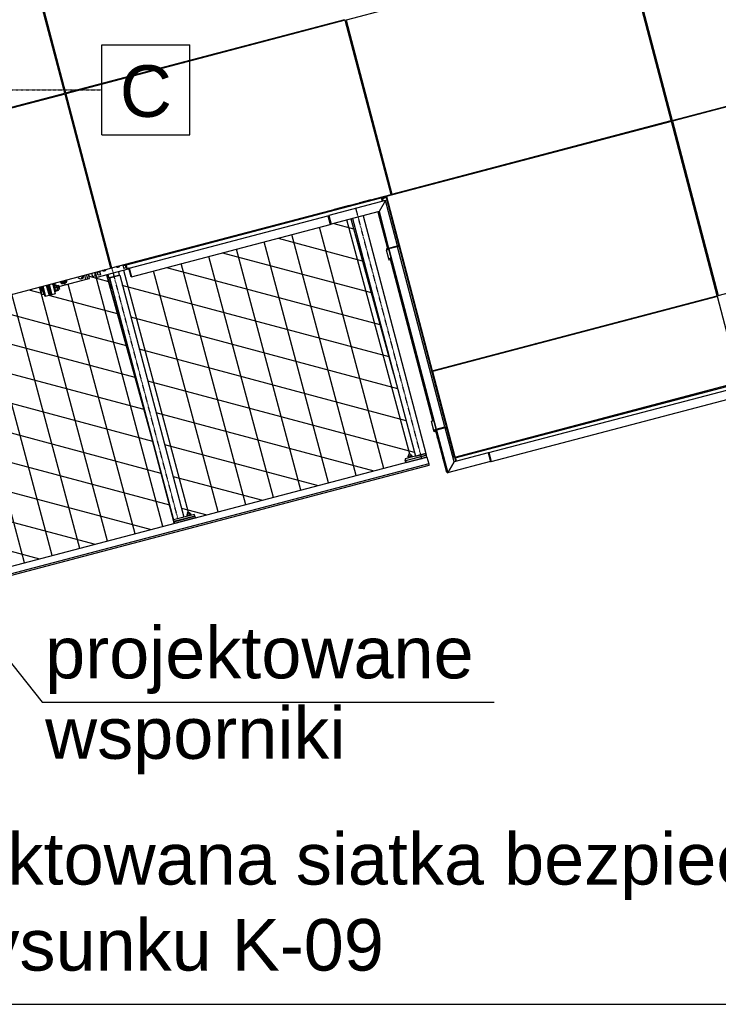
# Model space of a CAD drawing. Header units: millimetres. Extents: x -434 to 57429, y 89 to 37431.
# Tile 20 of 24: x 36163 to 40045, y 14597 to 20064. Entities that reach past the tile are written whole.
import ezdxf

# ---------------------------------------------------------------- set-up
doc = ezdxf.new("R2010")
doc.units = ezdxf.units.MM
doc.linetypes.add('DXK_LINE_DOT3', pattern=[5.9187, 2.979, -0.9799, 0.9799, -0.9799])
doc.styles.add('Arial', font='ARIAL.TTF', dxfattribs={"height": 0.2})

# ---------------------------------------------------------------- blocks, each defined once
blk = doc.blocks.new('GridLine-5335 - 1324')
at = {"color": 6}
for p, q in [((36620, 19924.3), (37108.9, 19924.3)), ((36620, 19424.3), (36620, 19924.3)), ((37108.9, 19424.3), (37108.9, 19924.3)), ((36620, 19424.3), (37108.9, 19424.3))]:
    blk.add_line(p, q, dxfattribs=at)
at = {"color": 6, "linetype": 'DXK_LINE_DOT3'}
blk.add_line((995, 19674.3), (36620, 19674.3), dxfattribs=at)
at = {"color": 7, "style": 'Arial'}
blk.add_text('C', height=286.5, dxfattribs=at).set_placement((36720, 19524.3))
blk = doc.blocks.new('zw$2060')
at = {"color": 7}
for p, q in [((4794.1, 5981.8), (4539.6, 6948.8)), ((4543.9, 6950), (4798.4, 5982.9)), ((4544.2, 6950.1), (4798.7, 5983)), ((7908.9, 6796.1), (6356.5, 6387.6)), ((8163.3, 5829), (7908.9, 6796.1)), ((7913.4, 6797.3), (8167.8, 5830.2)), ((7913.7, 6797.3), (8168.1, 5830.2)), ((4798.4, 5982.9), (6350.7, 6391.3)), ((6352, 6386.5), (4799.6, 5978)), ((6300.6, 6378.1), (6301.9, 6373.3)), ((6301.6, 6378.4), (6302.9, 6373.5)), ((6321.1, 6383.5), (6322.3, 6378.7)), ((6322.1, 6383.8), (6323.4, 6378.9)), ((6322.3, 6383.8), (6323.6, 6379)), ((6323.8, 6384.2), (6325.1, 6379.4)), ((6606.4, 5419.4), (6352, 6386.5)), ((6356.5, 6387.6), (6610.9, 5420.6)), ((6356.8, 6387.7), (6611.3, 5420.6)), ((8167.8, 5830.2), (9720.2, 6238.6)), ((5543.9, 6179), (5545.2, 6174.2)), ((5545.4, 6179.4), (5546.6, 6174.6)), ((5603.4, 6194.7), (5604.7, 6189.8)), ((5622.9, 6194.6), (5617.9, 6198.5)), ((5623.6, 6194.8), (5618.7, 6198.7)), ((5696.6, 6214), (5691.7, 6217.9)), ((5455.6, 6155.8), (5453.2, 6150)), ((5456.4, 6156), (5453.9, 6150.2)), ((5529.3, 6175.2), (5526.9, 6169.4)), ((4927.9, 6017), (4929.1, 6012.1)), ((4928.8, 6017.2), (4930.1, 6012.4)), ((5006.2, 6037.6), (5007.5, 6032.7)), ((8974.5, 6037.2), (8169.6, 5825.5)), ((3249.5, 5575.4), (4794.1, 5981.8)), ((4795.4, 5976.9), (3250.7, 5570.5)), ((4752.1, 5970.7), (4753.4, 5965.9)), ((4765.4, 5974.2), (4766.7, 5969.4)), ((4766.9, 5974.6), (4768.2, 5969.8)), ((5049.8, 5009.8), (4795.4, 5976.9)), ((4799.6, 5978), (5054.1, 5011)), ((4799.9, 5978.1), (5054.4, 5011)), ((4824.9, 5989.9), (4826.2, 5985)), ((4839.2, 5993.6), (4840.4, 5988.8)), ((4595.2, 5929.4), (4596.4, 5924.6)), ((4596.2, 5929.7), (4597.4, 5924.9)), ((4673.5, 5950), (4674.8, 5945.2)), ((8137.3, 5946.2), (8132.8, 5945)), ((8137.3, 5946.2), (8132.8, 5945)), ((8164.6, 5824.1), (6580.3, 5407.3)), ((6610.9, 5420.6), (8163.3, 5829)), ((8113, 5815.7), (8114.3, 5810.9)), ((8114.4, 5816.1), (8115.8, 5811.3)), ((8124.1, 5818.7), (8125.4, 5813.8)), ((8125.3, 5819), (8126.5, 5814.1)), ((8126.7, 5819.3), (8128, 5814.5)), ((8136.4, 5821.9), (8137.7, 5817.1)), ((8167.8, 5830.2), (8163.3, 5829)), ((8419, 4857), (8164.6, 5824.1)), ((8172.1, 5815.8), (8167.1, 5814.5)), ((8169.6, 5825.5), (8424, 4858.4)), ((8169.9, 5825.5), (8424.3, 4858.4)), ((7346.8, 5614.2), (7348.1, 5609.3)), ((7348.3, 5614.5), (7349.6, 5609.7)), ((7358, 5617.1), (7359.2, 5612.3)), ((6580.4, 5536.6), (6575.9, 5535.4)), ((6580.4, 5536.6), (6575.9, 5535.4)), ((5054.1, 5011), (6606.4, 5419.4)), ((6579.5, 5412.3), (6580.8, 5407.5)), ((6610.9, 5420.6), (6606.4, 5419.4)), ((6577.6, 5406.6), (5134.3, 5026.9)), ((6575.5, 5385.4), (6260.5, 5302.5)), ((6373.2, 5358), (6374.5, 5353.2)), ((6374, 5358.2), (6375.2, 5353.4)), ((6391.6, 5362.9), (6392.9, 5358)), ((6391.8, 5362.9), (6393.1, 5358.1)), ((6403.5, 5366), (6404.8, 5361.1)), ((6415, 5369), (6416.3, 5364.2)), ((6432, 5373.5), (6433.3, 5368.6)), ((6494.8, 5389), (6432.2, 5372.5)), ((6436, 5374.5), (6436.2, 5373.6)), ((6436.3, 5374.6), (6436.6, 5373.6)), ((6452.4, 5378.8), (6452.6, 5377.9)), ((6467.8, 5382.9), (6468.1, 5381.9)), ((6495.8, 5385.1), (6494.8, 5389)), ((6575.5, 5385.4), (6539.9, 5324.3)), ((6575.5, 5385.4), (6539.9, 5324.3)), ((6553.8, 5398.3), (6578.1, 5404.7)), ((6558.5, 5380.9), (6553.8, 5398.3)), ((6556.1, 5406.1), (6557.4, 5401.3)), ((6557.6, 5406.5), (6558.9, 5401.7)), ((6557.9, 5399.4), (6558.7, 5396.5)), ((6558.3, 5396.4), (6559.5, 5396.7)), ((6558.3, 5396.4), (6558.3, 5396.4)), ((6558.3, 5396.4), (6562.1, 5381.8)), ((6558.3, 5396.4), (6562.1, 5381.9)), ((6559.4, 5399.8), (6560.2, 5396.9)), ((6559.5, 5396.7), (6578.8, 5401.8)), ((6559.5, 5396.7), (6559.5, 5396.7)), ((6559.5, 5396.7), (6563.3, 5382.2)), ((6559.5, 5396.7), (6563.3, 5382.2)), ((6567.2, 5409.1), (6568.5, 5404.2)), ((6568.4, 5409.4), (6569.6, 5404.5)), ((6569.1, 5402.3), (6569.9, 5399.4)), ((6569.8, 5409.7), (6571.1, 5404.9)), ((6570.2, 5402.6), (6570.9, 5399.7)), ((6571.6, 5403), (6572.4, 5400.1)), ((6641.7, 5133.9), (6575.5, 5385.4)), ((6577.6, 5406.6), (6578.1, 5404.7)), ((6578.8, 5401.8), (6957.9, 3960.8)), ((6580.3, 5407.3), (6834.7, 4440.2)), ((6580.6, 5407.4), (6835, 4440.3)), ((6234, 5321.4), (6235.2, 5316.5)), ((6235.4, 5321.8), (6236.7, 5316.9)), ((6245.1, 5324.3), (6246.4, 5319.5)), ((6539.9, 5324.3), (6273.2, 5254.1)), ((6277.1, 5332.7), (6278.3, 5327.9)), ((6277.6, 5332.9), (6279.5, 5329.2)), ((6278.5, 5333.1), (6279.8, 5328.3)), ((6279.5, 5329.2), (6279.6, 5329.1)), ((6288.1, 5335.6), (6289.4, 5330.8)), ((6288.7, 5335.8), (6290, 5331)), ((6373.5, 5357), (6290.6, 5335.2)), ((6291.6, 5331.4), (6290.6, 5335.2)), ((6291.7, 5336.6), (6292, 5335.6)), ((6291.7, 5336.6), (6292, 5335.6)), ((6291.7, 5335.5), (6292.7, 5331.7)), ((6294.7, 5337.4), (6295, 5336.4)), ((6294.7, 5337.4), (6295, 5336.4)), ((6297.7, 5338.2), (6298, 5337.2)), ((6297.7, 5338.2), (6298, 5337.2)), ((6307.3, 5340.7), (6307.6, 5339.7)), ((6314.9, 5342.7), (6315.4, 5341.8)), ((6317, 5343.2), (6317.2, 5342.3)), ((6317.3, 5343.3), (6317.8, 5342.4)), ((6318.5, 5343.6), (6318.7, 5342.6)), ((6319.1, 5343.8), (6319.5, 5342.8)), ((6322.6, 5344.7), (6323.1, 5343.8)), ((6324.5, 5345.2), (6324.7, 5344.2)), ((6332.5, 5347.3), (6332.7, 5346.3)), ((6333.5, 5347.6), (6333.6, 5346.6)), ((6334.8, 5347.9), (6334.8, 5346.9)), ((6337.7, 5348.7), (6337.7, 5347.6)), ((6338.9, 5349), (6339.2, 5348)), ((6340.1, 5349.3), (6340.1, 5348.3)), ((6344.9, 5350.6), (6345.2, 5349.6)), ((6534, 5322.8), (6587.4, 5119.7)), ((6534, 5322.8), (6587.4, 5119.7)), ((6539.3, 5324.2), (6592.7, 5121.1)), ((6539.9, 5324.3), (6593.3, 5121.2)), ((6600.7, 5330), (6597.9, 5329.2)), ((6599.7, 5329.7), (6664.5, 5083.1)), ((5151.6, 5010.8), (6255.6, 5301.2)), ((5164.3, 4962.4), (6268.4, 5252.9)), ((6255.6, 5301.2), (6260.5, 5302.5)), ((6255.6, 5301.2), (6268.4, 5252.9)), ((6255.6, 5301.2), (6268.4, 5252.9)), ((6260.5, 5302.5), (6273.2, 5254.1)), ((6260.5, 5302.5), (6273.2, 5254.1)), ((6268.4, 5252.9), (6273.2, 5254.1)), ((6382.7, 5283), (6620.6, 4423.3)), ((6383.8, 5283.2), (6596, 4516.4)), ((6392.4, 5285.5), (6741.7, 3966)), ((6393.1, 5285.7), (6742.4, 3966.2)), ((6451.2, 5301), (6800.4, 3981.5)), ((6551, 5279.7), (6545.7, 5278.3)), ((6546.5, 5275.4), (6545.7, 5278.3)), ((6551.8, 5276.8), (6546.5, 5275.4)), ((6581.5, 5163.6), (6576.2, 5162.2)), ((6577, 5159.3), (6576.2, 5162.2)), ((6582.3, 5160.7), (6577, 5159.3)), ((5023.5, 5127), (5019.3, 5125.9)), ((5023.5, 5127), (5019.3, 5125.9)), ((6579.3, 5112.4), (6594, 5116.2)), ((6579.3, 5112.4), (6592, 5064)), ((6582, 5118.2), (6593.3, 5121.2)), ((6582, 5118.2), (6583.2, 5113.4)), ((6594.6, 5116.4), (6583.2, 5113.4)), ((6592.7, 5121.1), (6593.3, 5121.2)), ((6593.3, 5121.2), (6641.7, 5133.9)), ((6593.3, 5121.2), (6641.7, 5133.9)), ((6593.3, 5121.2), (6594.6, 5116.4)), ((6594, 5116.2), (6594.6, 5116.4)), ((6594, 5116.2), (6606.7, 5067.9)), ((6857.3, 4115.3), (6594, 5116.2)), ((6643, 5129.1), (6594.6, 5116.4)), ((6643, 5129.1), (6594.6, 5116.4)), ((6594.6, 5116.4), (6857.9, 4115.5)), ((6641.7, 5133.9), (6643, 5129.1)), ((6906.3, 4128.2), (6643, 5129.1)), ((5128.6, 5030.6), (5133.7, 5011.2)), ((5138.3, 5033.1), (5139.6, 5028.3)), ((5138.4, 5033.1), (5139.7, 5028.3)), ((5139.3, 5033.4), (5140.6, 5028.6)), ((5139.4, 5033.4), (5140.6, 5028.6)), ((5139.4, 5033.4), (5140.7, 5028.6)), ((5139.4, 5033.4), (5140.6, 5028.6)), ((5144.2, 5034.7), (5145.5, 5029.8)), ((5144.2, 5034.7), (5145.5, 5029.8)), ((5159.7, 5038.7), (5160.9, 5033.9)), ((5181.1, 5044.4), (5182.4, 5039.5)), ((5190.7, 5046.9), (5192, 5042.1)), ((5191.3, 5047.1), (5192.6, 5042.2)), ((5200.9, 5049.6), (5202.2, 5044.8)), ((5208.5, 5051.6), (5210.8, 5047)), ((5210.9, 5052.2), (5213.2, 5047.7)), ((5212, 5052.5), (5213.3, 5047.7)), ((5219.8, 5054.6), (5221.1, 5049.7)), ((5229.4, 5053), (5227.6, 5056.6)), ((5230.4, 5052.2), (5229.4, 5053)), ((5239.9, 5055.7), (5239.4, 5054.6)), ((5239.7, 5059.8), (5239.9, 5055.7)), ((5240.3, 5060), (5241.6, 5055.1)), ((5299.2, 5075.4), (5300.4, 5070.6)), ((5300.6, 5075.8), (5301.9, 5071)), ((5310.3, 5078.4), (5311.6, 5073.5)), ((5310.9, 5078.5), (5312.1, 5073.7)), ((5320.5, 5076.9), (5318.6, 5080.6)), ((5321.5, 5076.1), (5320.5, 5076.9)), ((5329.9, 5083.5), (5331.2, 5078.7)), ((5331, 5079.7), (5330.5, 5078.5)), ((5330.8, 5083.8), (5331, 5079.7)), ((5331.4, 5083.9), (5332.6, 5079.1)), ((6592, 5064), (6606.7, 5067.9)), ((6593.5, 5064.4), (6592, 5064)), ((6592, 5064), (6594.6, 5054.3)), ((6596, 5054.7), (6593.5, 5064.4)), ((6603.9, 5056.8), (6594.6, 5054.3)), ((6601.1, 5056.1), (6601.9, 5053.2)), ((6601.5, 5066), (6839.2, 4162.7)), ((6601.6, 5066), (6601.5, 5066)), ((6606.8, 5067.4), (6601.6, 5066)), ((6839.2, 4162.7), (6601.6, 5066)), ((6601.9, 5053.2), (6602.8, 5053.4)), ((6602.1, 5056.3), (6602.8, 5053.4)), ((6602.8, 5053.4), (6604.7, 5053.9)), ((6665.5, 5083.4), (6662.8, 5082.6)), ((6668.1, 5073.7), (6665.3, 5073)), ((6667.1, 5073.4), (6915.2, 4130.5)), ((8424, 4858.4), (9228.9, 5070.1)), ((3505.2, 4603.5), (5049.8, 5009.8)), ((4931.3, 4952.8), (4924.9, 4977)), ((4926.1, 4977.3), (4928.1, 4969.8)), ((4943, 4981.7), (4948.1, 4962.4)), ((4958.5, 4985.8), (4963.6, 4966.5)), ((4958.5, 4985.8), (4963.6, 4966.5)), ((4963.3, 4987.1), (4968.4, 4967.7)), ((4963.3, 4987.1), (4968.4, 4967.7)), ((4971.9, 4958.3), (4964.2, 4987.3)), ((5146, 5004.1), (4971.9, 4958.3)), ((4979, 4970.5), (4973.9, 4989.9)), ((4987.8, 4988.3), (4975.2, 4985)), ((4986.5, 4993.2), (4991.6, 4973.8)), ((5013.6, 4996.3), (5006.1, 4998.3)), ((5019.1, 5001.7), (5013.6, 4996.3)), ((5054.1, 5011), (5049.8, 5009.8)), ((5090.9, 5016.7), (5083.5, 5018.7)), ((5096.4, 5022.1), (5090.9, 5016.7)), ((5091.7, 4989.8), (5096.7, 4970.8)), ((5116.1, 5027.3), (5121.2, 5007.9)), ((5130, 5025.3), (5117.5, 5022)), ((5133.7, 5011.2), (5121.2, 5007.9)), ((5134.3, 5026.9), (5133.1, 5026.6)), ((5133.1, 5026.6), (5138.1, 5007.2)), ((5133.6, 5024.6), (5134.8, 5025)), ((5138.2, 5007.2), (5133.6, 5024.6)), ((5139.4, 5007.6), (5134.3, 5026.9)), ((5134.8, 5025), (5139.4, 5007.5)), ((5138.1, 5007.2), (5138.2, 5007.2)), ((5139.4, 5007.5), (5138.2, 5007.2)), ((5149.1, 5010.1), (5139.4, 5007.5)), ((5144.7, 5009), (5146, 5004.1)), ((5144.7, 5008.9), (5146, 5004.1)), ((5145.7, 5009.2), (5147, 5004.4)), ((5145.7, 5009.2), (5147, 5004.4)), ((5145.7, 5009.2), (5147, 5004.4)), ((5145.7, 5009.2), (5147, 5004.4)), ((5147, 5004.4), (5146, 5004.1)), ((5146, 5004.1), (5146, 5004.1)), ((5147, 5004.4), (5147, 5004.4)), ((5147, 5004.4), (5147, 5004.4)), ((5147, 5004.4), (5147, 5004.4)), ((5147, 5004.4), (5147, 5004.4)), ((5147, 5004.4), (5147, 5004.4)), ((5151.6, 5010.8), (5149.1, 5010.1)), ((5161.9, 4961.8), (5149.1, 5010.1)), ((5164.3, 4962.4), (5151.6, 5010.8)), ((5151.6, 5010.8), (5164.3, 4962.4)), ((6618.4, 5023.4), (6613.1, 5022)), ((6613.9, 5019.1), (6613.1, 5022)), ((6619.2, 5020.5), (6613.9, 5019.1)), ((4726.2, 4924.7), (4741.5, 4866.7)), ((4728.2, 4917.2), (4726.3, 4924.7)), ((4727, 4924.9), (4727.7, 4919.2)), ((4732.7, 4922.3), (4731.2, 4926)), ((4734.9, 4919.8), (4732.7, 4922.3)), ((4737, 4927.5), (4739, 4920)), ((4739, 4920.9), (4737.2, 4919.3)), ((4739.7, 4924.1), (4739, 4920.9)), ((4739.2, 4928.1), (4739.7, 4924.1)), ((4768.9, 4935.9), (4771.8, 4928.9)), ((4772.6, 4933.9), (4771.6, 4936.6)), ((4771.8, 4928.9), (4775.9, 4924.3)), ((4775.1, 4929.8), (4772.2, 4936.8)), ((4773.9, 4931.5), (4772.6, 4933.9)), ((4772.9, 4937), (4774.9, 4929.5)), ((4775.5, 4929.7), (4773.9, 4931.5)), ((4785.6, 4932.3), (4774.9, 4929.5)), ((4774.9, 4929.5), (4783.7, 4923.7)), ((4779.2, 4925.2), (4775.1, 4929.8)), ((4777.2, 4928.8), (4775.5, 4929.7)), ((4775.9, 4924.3), (4780.2, 4923.4)), ((4778.8, 4928.7), (4777.2, 4928.8)), ((4797.4, 4935.2), (4778.4, 4930.2)), ((4780.2, 4929.6), (4778.8, 4928.7)), ((4783.5, 4924.3), (4779.2, 4925.2)), ((4781.1, 4931.2), (4780.2, 4929.6)), ((4780.2, 4923.4), (4783.4, 4926.3)), ((4783.5, 4924.3), (4780.2, 4923.4)), ((4781.1, 4939.2), (4781.7, 4936.3)), ((4781.7, 4933.5), (4781.1, 4931.2)), ((4781.7, 4936.3), (4781.7, 4933.5)), ((4783.4, 4926.3), (4784.8, 4932.4)), ((4786.8, 4927.2), (4783.5, 4924.3)), ((4783.7, 4939.8), (4785.6, 4932.3)), ((4783.7, 4923.7), (4788.4, 4933)), ((4794.4, 4926.5), (4783.7, 4923.7)), ((4784.8, 4932.4), (4783.9, 4939.9)), ((4785.6, 4932.3), (4794.4, 4926.5)), ((4788.4, 4933), (4786.5, 4940.6)), ((4788.1, 4933.2), (4786.8, 4927.2)), ((4787.2, 4940.8), (4788.1, 4933.2)), ((4799.2, 4935.8), (4788.4, 4933)), ((4795.3, 4917), (4788.9, 4941.2)), ((4792.9, 4938.1), (4791.4, 4941.8)), ((4798.4, 4935.6), (4792.3, 4928.2)), ((4795.2, 4935.7), (4792.9, 4938.1)), ((4795.9, 4926.9), (4792.9, 4926.1)), ((4799.2, 4935.8), (4794.4, 4926.5)), ((4797.4, 4935.2), (4795.2, 4935.7)), ((4795.3, 4917), (4921.2, 4950.2)), ((4804.3, 4937.2), (4795.9, 4926.9)), ((4796.4, 4943.2), (4798.4, 4935.6)), ((4798.2, 4928.1), (4796.6, 4927.7)), ((4801, 4931), (4797.1, 4928.4)), ((4797.2, 4943.4), (4799.2, 4935.8)), ((4799.2, 4936.7), (4797.4, 4935.2)), ((4798.2, 4928.1), (4803.4, 4931.6)), ((4804.3, 4937.2), (4798.4, 4935.6)), ((4799.9, 4939.9), (4799.2, 4936.7)), ((4799.4, 4944), (4799.9, 4939.9)), ((4803.1, 4935.7), (4801, 4931)), ((4802.3, 4944.7), (4804.3, 4937.2)), ((4803.4, 4931.6), (4806.2, 4938)), ((4803.5, 4945), (4803.7, 4939.3)), ((4806.2, 4938), (4805.8, 4945.6)), ((4869.7, 4954.4), (4867.7, 4961.9)), ((4882, 4949.6), (4869.7, 4954.4)), ((4890.4, 4959.8), (4882, 4949.6)), ((4887.9, 4951.1), (4882, 4949.6)), ((4896.3, 4961.4), (4887.9, 4951.1)), ((4888.4, 4967.4), (4890.4, 4959.8)), ((4890.1, 4952.3), (4888.5, 4951.9)), ((4893, 4955.1), (4889.1, 4952.6)), ((4890.1, 4952.3), (4895.3, 4955.8)), ((4896.3, 4961.4), (4890.4, 4959.8)), ((4895.1, 4959.9), (4893, 4955.1)), ((4894.3, 4968.9), (4896.3, 4961.4)), ((4895.3, 4955.8), (4898.2, 4962.2)), ((4895.4, 4969.2), (4895.7, 4963.5)), ((4898.2, 4962.2), (4897.8, 4969.8)), ((4911.8, 4947.7), (4905.4, 4971.9)), ((4921.2, 4950.2), (4914.9, 4974.3)), ((4921.8, 4950.3), (4915.5, 4974.5)), ((4921.2, 4950.2), (4931.3, 4952.8)), ((4928.1, 4969.8), (4926.9, 4969.4)), ((4928.1, 4969.8), (4927.1, 4968.6)), ((4963.6, 4966.5), (4948.1, 4962.4)), ((4968.4, 4967.7), (4963.6, 4966.5)), ((4968.4, 4967.7), (4969.3, 4968)), ((4991.6, 4973.8), (4979, 4970.5)), ((4979, 4970.5), (4979, 4970.5)), ((5026.1, 4972.6), (5275.9, 4070)), ((5027.2, 4972.9), (5251.3, 4163.1)), ((5100.1, 4971.7), (5032.4, 4953.9)), ((5048.4, 4896.1), (5032.4, 4953.9)), ((5032.9, 4974.4), (5037.9, 4955.4)), ((5033.7, 4974.6), (5038.7, 4955.6)), ((5038.7, 4955.6), (5037.9, 4955.4)), ((5042, 4956.5), (5100.1, 4971.7)), ((5042, 4956.5), (5056.7, 4898.3)), ((5056.7, 4898.3), (5042, 4956.5)), ((5042, 4956.5), (5397.8, 3612.5)), ((5100.1, 4971.7), (5455.8, 3627.8)), ((5164.3, 4962.4), (5161.9, 4961.8)), ((4671.5, 4895.8), (4658, 4892.3)), ((4658, 4892.3), (4661.9, 4876.8)), ((4660.1, 4899.3), (4658.1, 4906.8)), ((4658.2, 4892.3), (4662.4, 4876.9)), ((4658.7, 4892.5), (4662.7, 4877)), ((4659, 4892.5), (4663.1, 4877.1)), ((4665.9, 4900.8), (4660.1, 4899.3)), ((4667.6, 4894.3), (4660.1, 4899.3)), ((4675.7, 4880.4), (4661.9, 4876.8)), ((4661.9, 4876.8), (4666.1, 4861.3)), ((4662.4, 4876.9), (4666.4, 4861.4)), ((4662.7, 4877), (4666.9, 4861.5)), ((4663.1, 4877.1), (4667.1, 4861.6)), ((4670.3, 4884.1), (4663.9, 4908.3)), ((4674.6, 4899.2), (4670, 4898)), ((4670.6, 4895.6), (4670, 4898)), ((4670, 4898), (4670.8, 4895.7)), ((4677, 4885.9), (4670.3, 4884.1)), ((4685.9, 4852), (4670.6, 4910.1)), ((4672.2, 4889), (4670.6, 4895.6)), ((4670.6, 4895.6), (4674.5, 4880.1)), ((4671.3, 4895.8), (4670.8, 4898.2)), ((4670.8, 4898.2), (4671.5, 4895.9)), ((4670.8, 4895.7), (4672.6, 4889.1)), ((4670.8, 4895.6), (4675, 4880.2)), ((4672.9, 4889.2), (4671.3, 4895.8)), ((4675.3, 4880.3), (4671.3, 4895.8)), ((4671.3, 4895.8), (4671.5, 4895.8)), ((4671.5, 4895.9), (4673.3, 4889.3)), ((4671.5, 4895.8), (4675.7, 4880.4)), ((4672.1, 4910.5), (4687.4, 4852.4)), ((4676.8, 4891), (4672.2, 4889.8)), ((4672.5, 4888.5), (4672.2, 4889.8)), ((4672.2, 4889.8), (4672.6, 4888.5)), ((4674.5, 4880.1), (4672.2, 4889)), ((4673.4, 4884.9), (4672.5, 4888.5)), ((4672.6, 4889.1), (4675, 4880.2)), ((4672.6, 4888.5), (4673.6, 4885)), ((4673.2, 4888.7), (4672.9, 4890)), ((4672.9, 4890), (4673.3, 4888.7)), ((4675.3, 4880.3), (4672.9, 4889.2)), ((4674.1, 4885.1), (4673.2, 4888.7)), ((4673.3, 4889.3), (4675.7, 4880.4)), ((4673.3, 4888.7), (4674.3, 4885.2)), ((4674.6, 4880.1), (4673.4, 4884.9)), ((4673.6, 4885), (4674.9, 4880.2)), ((4674.6, 4896.7), (4673.9, 4899)), ((4673.9, 4899), (4674.4, 4896.6)), ((4675.4, 4880.3), (4674.1, 4885.1)), ((4674.3, 4885.2), (4675.6, 4880.4)), ((4674.4, 4896.6), (4676.1, 4890.1)), ((4676.9, 4871.1), (4674.5, 4880.1)), ((4674.5, 4880.1), (4678.7, 4864.6)), ((4675.4, 4896.9), (4674.6, 4899.2)), ((4674.6, 4899.2), (4675.2, 4896.8)), ((4676.5, 4890.2), (4674.6, 4896.7)), ((4675.9, 4875.3), (4674.6, 4880.1)), ((4674.9, 4880.2), (4676.1, 4875.3)), ((4675, 4880.2), (4677.3, 4871.2)), ((4675, 4880.2), (4678.9, 4864.7)), ((4675.2, 4896.8), (4676.8, 4890.2)), ((4677.6, 4871.3), (4675.3, 4880.3)), ((4675.3, 4880.3), (4679.4, 4864.8)), ((4677.2, 4890.3), (4675.4, 4896.9)), ((4676.6, 4875.5), (4675.4, 4880.3)), ((4675.6, 4880.4), (4676.9, 4875.5)), ((4675.8, 4891.7), (4675.7, 4892.3)), ((4675.7, 4892.3), (4675.9, 4891.7)), ((4675.7, 4880.4), (4678, 4871.4)), ((4675.7, 4880.4), (4679.7, 4864.9)), ((4676.2, 4890.1), (4675.8, 4891.7)), ((4675.9, 4891.7), (4676.3, 4890.2)), ((4676.9, 4871.7), (4675.9, 4875.3)), ((4676.1, 4890.1), (4678.4, 4881.1)), ((4676.1, 4875.3), (4677, 4871.8)), ((4676.8, 4887.7), (4676.2, 4890.1)), ((4676.3, 4890.2), (4677, 4887.7)), ((4676.5, 4891.9), (4676.4, 4892.5)), ((4676.4, 4892.5), (4676.6, 4891.9)), ((4676.9, 4890.3), (4676.5, 4891.9)), ((4678.8, 4881.2), (4676.5, 4890.2)), ((4676.6, 4891.9), (4677.1, 4890.4)), ((4677.6, 4871.9), (4676.6, 4875.5)), ((4676.8, 4890.2), (4679.1, 4881.3)), ((4677.6, 4884.6), (4676.8, 4887.7)), ((4677.5, 4887.9), (4676.9, 4890.3)), ((4676.9, 4875.5), (4677.7, 4872)), ((4677.3, 4870.5), (4676.9, 4871.7)), ((4678.7, 4864.6), (4676.9, 4871.1)), ((4677, 4887.7), (4677.8, 4884.6)), ((4677, 4871.8), (4677.3, 4870.5)), ((4677.1, 4890.4), (4677.7, 4887.9)), ((4679.6, 4881.4), (4677.2, 4890.3)), ((4681.9, 4871.7), (4677.3, 4870.5)), ((4677.3, 4871.2), (4678.9, 4864.7)), ((4678.3, 4884.8), (4677.5, 4887.9)), ((4678.5, 4881.1), (4677.6, 4884.6)), ((4678, 4870.7), (4677.6, 4871.9)), ((4679.4, 4864.8), (4677.6, 4871.3)), ((4677.7, 4887.9), (4678.6, 4884.8)), ((4677.7, 4872), (4678, 4870.7)), ((4677.8, 4884.6), (4678.8, 4881.2)), ((4678, 4871.4), (4679.7, 4864.9)), ((4679.2, 4881.3), (4678.3, 4884.8)), ((4678.4, 4881.1), (4680.8, 4872.2)), ((4679.4, 4877.7), (4678.5, 4881.1)), ((4678.6, 4884.8), (4679.5, 4881.4)), ((4681.2, 4872.3), (4678.8, 4881.2)), ((4678.8, 4881.2), (4679.7, 4877.8)), ((4679.1, 4881.3), (4681.5, 4872.4)), ((4680.1, 4877.9), (4679.2, 4881.3)), ((4680.2, 4874.6), (4679.4, 4877.7)), ((4679.5, 4881.4), (4680.4, 4878)), ((4681.9, 4872.5), (4679.6, 4881.4)), ((4679.7, 4877.8), (4680.4, 4874.7)), ((4681, 4874.8), (4680.1, 4877.9)), ((4680.9, 4872.1), (4680.2, 4874.6)), ((4680.4, 4878), (4681.2, 4874.8)), ((4680.4, 4874.7), (4681.1, 4872.2)), ((4680.8, 4872.2), (4682.6, 4865.6)), ((4681.4, 4870.6), (4680.9, 4872.1)), ((4681.6, 4872.3), (4681, 4874.8)), ((4681.1, 4872.2), (4681.4, 4870.6)), ((4681.2, 4874.8), (4681.8, 4872.4)), ((4682.8, 4865.7), (4681.2, 4872.3)), ((4681.4, 4870.6), (4681.5, 4870)), ((4681.5, 4870), (4681.4, 4870.6)), ((4681.5, 4872.4), (4683.3, 4865.8)), ((4682.1, 4870.8), (4681.6, 4872.3)), ((4681.8, 4872.4), (4682.2, 4870.8)), ((4683.5, 4865.9), (4681.9, 4872.5)), ((4682.3, 4870.2), (4682.1, 4870.8)), ((4682.2, 4870.8), (4682.3, 4870.2)), ((4682.6, 4865.6), (4683.3, 4863.3)), ((4683.3, 4863.3), (4682.8, 4865.7)), ((4683.3, 4865.8), (4684.1, 4863.5)), ((4684.1, 4863.5), (4683.5, 4865.9)), ((4691.4, 4915.6), (4706.7, 4857.5)), ((4691.4, 4915.6), (4706.7, 4857.5)), ((4696.3, 4916.8), (4711.5, 4858.8)), ((4696.3, 4916.8), (4711.5, 4858.8)), ((4701.1, 4918.1), (4716.4, 4860.1)), ((4701.1, 4918.1), (4716.4, 4860.1)), ((4705.9, 4919.4), (4721.2, 4861.3)), ((4706.9, 4919.6), (4722.2, 4861.6)), ((4711.6, 4900.2), (4711, 4900)), ((4711.3, 4901.1), (4711.2, 4901.6)), ((4711.2, 4901.6), (4711.4, 4901.1)), ((4711.7, 4899.5), (4711.3, 4901.1)), ((4711.4, 4901.1), (4711.9, 4899.5)), ((4712.3, 4897), (4711.7, 4899.5)), ((4711.9, 4899.5), (4712.6, 4897.1)), ((4713.1, 4893.9), (4712.3, 4897)), ((4712.6, 4897.1), (4713.4, 4894)), ((4714, 4890.5), (4713.1, 4893.9)), ((4713.4, 4894), (4714.3, 4890.5)), ((4714.9, 4887), (4714, 4890.5)), ((4714.3, 4890.5), (4715.2, 4887.1)), ((4715.8, 4883.9), (4714.9, 4887)), ((4715.2, 4887.1), (4716, 4884)), ((4716.4, 4881.5), (4715.8, 4883.9)), ((4716, 4884), (4716.6, 4881.5)), ((4716.7, 4880.8), (4716.1, 4880.7)), ((4716.9, 4879.9), (4716.4, 4881.5)), ((4716.6, 4881.5), (4717, 4879.9)), ((4717.1, 4879.4), (4716.9, 4879.9)), ((4717, 4879.9), (4717.1, 4879.4)), ((4741.5, 4866.7), (4721.2, 4861.3)), ((4739, 4920), (4728.2, 4917.2)), ((4737.2, 4919.3), (4728.3, 4917)), ((4729, 4914.1), (4734.2, 4910.7)), ((4732.7, 4914.5), (4729.2, 4913.6)), ((4734.2, 4910.7), (4730.2, 4909.6)), ((4760, 4912.9), (4731.3, 4905.4)), ((4732.7, 4911.9), (4731.9, 4914.3)), ((4731.9, 4914.3), (4732.4, 4911.9)), ((4748.9, 4916.2), (4732.4, 4911.9)), ((4732.4, 4911.9), (4734.1, 4905.3)), ((4732.4, 4911.9), (4736.4, 4896.4)), ((4732.6, 4900.5), (4795.3, 4917)), ((4733.4, 4912.1), (4732.7, 4914.5)), ((4732.7, 4914.5), (4733.2, 4912.1)), ((4734.5, 4905.4), (4732.7, 4911.9)), ((4732.7, 4911.9), (4736.9, 4896.5)), ((4733.2, 4912.1), (4734.8, 4905.5)), ((4733.2, 4912.1), (4737.1, 4896.6)), ((4735.2, 4905.6), (4733.4, 4912.1)), ((4733.4, 4912.1), (4737.6, 4896.7)), ((4734.1, 4905.3), (4736.4, 4896.4)), ((4734.2, 4910.7), (4739, 4920)), ((4736.9, 4896.5), (4734.5, 4905.4)), ((4734.8, 4905.5), (4737.1, 4896.6)), ((4737.2, 4919.3), (4734.9, 4919.8)), ((4737.6, 4896.7), (4735.2, 4905.6)), ((4753.1, 4900.7), (4736.4, 4896.4)), ((4736.4, 4896.4), (4738.8, 4887.4)), ((4740.6, 4880.9), (4736.4, 4896.4)), ((4765.1, 4893.6), (4736.4, 4886)), ((4739.2, 4887.5), (4736.9, 4896.5)), ((4736.9, 4896.5), (4740.8, 4881)), ((4737.1, 4896.6), (4739.5, 4887.6)), ((4737.1, 4896.6), (4741.3, 4881.1)), ((4739.9, 4887.7), (4737.6, 4896.7)), ((4737.6, 4896.7), (4741.6, 4881.2)), ((4742.1, 4878.7), (4738.6, 4877.8)), ((4738.8, 4887.4), (4740.6, 4880.9)), ((4740.8, 4881), (4739.2, 4887.5)), ((4739.5, 4887.6), (4741.3, 4881.1)), ((4741.6, 4881.2), (4739.9, 4887.7)), ((4757, 4885.2), (4740.6, 4880.9)), ((4740.6, 4880.9), (4741.3, 4878.5)), ((4741.3, 4878.5), (4740.8, 4881)), ((4741.3, 4881.1), (4742.1, 4878.7)), ((4742.1, 4878.7), (4741.6, 4881.2)), ((4747.9, 4915.9), (4751.9, 4900.4)), ((4748.1, 4916), (4752.3, 4900.6)), ((4748.7, 4916.1), (4748.9, 4916.2)), ((4752.6, 4900.6), (4748.7, 4916.1)), ((4748.9, 4916.2), (4753.1, 4900.7)), ((4751.9, 4900.4), (4756.1, 4885)), ((4752.3, 4900.6), (4756.3, 4885)), ((4752.6, 4900.6), (4756.8, 4885.2)), ((4753.1, 4900.7), (4757, 4885.2)), ((4756.8, 4885.2), (4757, 4885.2)), ((4759.6, 4911.4), (4759.2, 4912.7)), ((4759.2, 4912.7), (4759.5, 4911.4)), ((4759.5, 4911.4), (4760.4, 4907.8)), ((4760.6, 4907.9), (4759.6, 4911.4)), ((4760.4, 4911.6), (4760, 4912.9)), ((4760, 4912.9), (4760.2, 4911.6)), ((4760.2, 4911.6), (4761.1, 4908)), ((4761.3, 4908.1), (4760.4, 4911.6)), ((4760.4, 4907.8), (4761.7, 4903)), ((4761.9, 4903.1), (4760.6, 4907.9)), ((4761.1, 4908), (4762.4, 4903.2)), ((4762.6, 4903.3), (4761.3, 4908.1)), ((4761.7, 4903), (4762.9, 4898.2)), ((4763.2, 4898.2), (4761.9, 4903.1)), ((4762.4, 4903.2), (4763.7, 4898.4)), ((4763.9, 4898.4), (4762.6, 4903.3)), ((4762.9, 4898.2), (4763.9, 4894.6)), ((4764, 4894.7), (4763.2, 4898.2)), ((4763.7, 4898.4), (4764.7, 4894.8)), ((4764.8, 4894.9), (4763.9, 4898.4)), ((4763.9, 4894.6), (4764.3, 4893.4)), ((4764.3, 4893.4), (4764, 4894.7)), ((4764.7, 4894.8), (4765.1, 4893.6)), ((4765.1, 4893.6), (4764.8, 4894.9)), ((5056.7, 4898.3), (5048.4, 4896.1)), ((5056.7, 4898.3), (5398.9, 3605.5)), ((6649, 4907.3), (6643.7, 4905.9)), ((6644.4, 4903), (6643.7, 4905.9)), ((6649.7, 4904.4), (6644.4, 4903)), ((4679.7, 4864.9), (4666.1, 4861.3)), ((4679.5, 4862.2), (4678.7, 4864.6)), ((4678.9, 4864.7), (4679.5, 4862.2)), ((4679.4, 4864.8), (4679.7, 4864.9)), ((4680.2, 4862.4), (4679.4, 4864.8)), ((4684.1, 4863.5), (4679.5, 4862.2)), ((4679.7, 4864.9), (4680.2, 4862.4)), ((4706.7, 4857.5), (4685.9, 4852)), ((4711.5, 4858.8), (4706.7, 4857.5)), ((4716.4, 4860.1), (4711.5, 4858.8)), ((4721.2, 4861.3), (4716.4, 4860.1)), ((6834.7, 4440.2), (8419, 4857)), ((8420.3, 4852.2), (6836, 4435.4)), ((8386.6, 4848.5), (8387.9, 4843.7)), ((8388.1, 4848.9), (8389.4, 4844.1)), ((8390.6, 4849.6), (8391.9, 4844.7)), ((8392.1, 4850), (8393.4, 4845.1)), ((8545, 4378.3), (8420.3, 4852.2)), ((6679.5, 4791.3), (6674.2, 4789.9)), ((6675, 4787), (6674.2, 4789.9)), ((6680.2, 4788.4), (6675, 4787)), ((7874, 4713.7), (7872.4, 4708.1)), ((7874.8, 4713.9), (7873.2, 4708.3)), ((7942.2, 4731.6), (7940.6, 4726)), ((6710, 4675.2), (6704.7, 4673.8)), ((6705.5, 4670.9), (6704.7, 4673.8)), ((6710.8, 4672.3), (6705.5, 4670.9)), ((7671.7, 4660.4), (7673, 4655.6)), ((7612.2, 4644.8), (7613.5, 4639.9)), ((7613.7, 4645.2), (7614.9, 4640.3)), ((6740.5, 4559.2), (6735.3, 4557.8)), ((6736, 4554.9), (6735.3, 4557.8)), ((6741.3, 4556.3), (6736, 4554.9)), ((6963.6, 3957.1), (9357.4, 4586.9)), ((7345.8, 4569.5), (7341.7, 4573.6)), ((7346.6, 4569.7), (7342.4, 4573.8)), ((7414, 4587.5), (7409.9, 4591.5)), ((6596, 4516.4), (6620.6, 4423.3)), ((7150.6, 3985.6), (9205.5, 4526.3)), ((6771.1, 4443.1), (6765.8, 4441.7)), ((6766.6, 4438.8), (6765.8, 4441.7)), ((6771.8, 4440.2), (6766.6, 4438.8)), ((6835.2, 4440.4), (6836.5, 4435.5)), ((6836, 4435.4), (6960.7, 3961.5)), ((6836.3, 4435.5), (6961, 3961.6)), ((6893.2, 4455.6), (6894.5, 4450.8)), ((7163.3, 3937.3), (9218.2, 4477.9)), ((6960.7, 3961.5), (8545, 4378.3)), ((6801.6, 4327.1), (6796.3, 4325.7)), ((6797.1, 4322.8), (6796.3, 4325.7)), ((6802.4, 4324.2), (6797.1, 4322.8)), ((6857.4, 4343), (6913.8, 4135.6)), ((6832.1, 4211), (6826.9, 4209.6)), ((6827.6, 4206.7), (6826.9, 4209.6)), ((5251.3, 4163.1), (5275.9, 4070)), ((6832.9, 4208.1), (6827.6, 4206.7)), ((6829.9, 4159.8), (6844.6, 4163.6)), ((6829.9, 4159.8), (6842.6, 4111.4)), ((6836.7, 4164.7), (6835.7, 4164.4)), ((6835.7, 4164.4), (6836.5, 4161.5)), ((6838.5, 4165.1), (6836.7, 4164.7)), ((6836.7, 4164.7), (6837.4, 4161.8)), ((6844.5, 4164.1), (6839.2, 4162.7)), ((6839.2, 4162.7), (6839.2, 4162.7)), ((6844.6, 4163.6), (6857.3, 4115.3)), ((6903.2, 4168.6), (6913.7, 4130.1)), ((7845.5, 4194.3), (7846.7, 4189.5)), ((7846.9, 4194.7), (7848.2, 4189.9)), ((7856.6, 4197.2), (7857.9, 4192.4)), ((6842.6, 4111.4), (6857.3, 4115.3)), ((6844.1, 4111.8), (6842.6, 4111.4)), ((6842.6, 4111.4), (6845.2, 4101.8)), ((6846.7, 4102.1), (6844.1, 4111.8)), ((6854.5, 4104.2), (6845.2, 4101.8)), ((6846.6, 4112.5), (6857.9, 4115.5)), ((6846.6, 4112.5), (6847.8, 4107.6)), ((6859.2, 4110.6), (6847.8, 4107.6)), ((6851.7, 4103.5), (6852.5, 4100.6)), ((6853.4, 4100.8), (6852.5, 4100.6)), ((6852.7, 4103.7), (6853.4, 4100.8)), ((6853.3, 4109.1), (6914.3, 3877)), ((6853.3, 4109.1), (6914.4, 3877)), ((6855.3, 4101.3), (6853.4, 4100.8)), ((6857.3, 4115.3), (6857.9, 4115.5)), ((6857.9, 4115.5), (6906.3, 4128.2)), ((6857.9, 4115.5), (6906.3, 4128.2)), ((6857.9, 4115.5), (6859.2, 4110.6)), ((6858.6, 4110.5), (6859.2, 4110.6)), ((6920.9, 3873.5), (6858.6, 4110.5)), ((6907.6, 4123.3), (6859.2, 4110.6)), ((6907.6, 4123.3), (6859.2, 4110.6)), ((6859.2, 4110.6), (6921.6, 3873.7)), ((6906.3, 4128.2), (6907.6, 4123.3)), ((6957.2, 3934.8), (6907.6, 4123.3)), ((6916.2, 4130.8), (6913.4, 4130)), ((6913.8, 4135.6), (6915.2, 4130.5)), ((6918.7, 4121.1), (6915.9, 4120.4)), ((6916.4, 4120.5), (6959.7, 3961.3)), ((6917.7, 4120.8), (6959.7, 3961.3)), ((6917.7, 4120.8), (6959.7, 3961.3)), ((6869, 4070.8), (6863.7, 4069.4)), ((6864.5, 4066.5), (6863.7, 4069.4)), ((6869.8, 4067.9), (6864.5, 4066.5)), ((7177.3, 4018.5), (7178.5, 4013.7)), ((7178.7, 4018.9), (7180, 4014.1)), ((7188.4, 4021.4), (7189.7, 4016.6)), ((6805.8, 3961.3), (2947.4, 2946.2)), ((6800.4, 3981.5), (6684.4, 3951)), ((6684.4, 3951), (6686.9, 3941.4)), ((6684.4, 3951), (6685.8, 3941.6)), ((6688.3, 3932), (6685.8, 3941.6)), ((6686.9, 3941.4), (6803, 3971.9)), ((6686.9, 3941.4), (6688.3, 3932)), ((6803.2, 3970.9), (6687.2, 3940.4)), ((6687.2, 3940.4), (6689.7, 3930.8)), ((6687.2, 3940.4), (6688.6, 3931.1)), ((6689.7, 3930.8), (6805.8, 3961.3)), ((6699.9, 3965.4), (6705.1, 3967.9)), ((6699.9, 3965.4), (6702.4, 3956.2)), ((6700.8, 3962), (6700.5, 3961.9)), ((6700.5, 3961.9), (6702, 3955.9)), ((6702.9, 3956.6), (6701.5, 3955.5)), ((6701.5, 3955.5), (6701.5, 3955.5)), ((6703.4, 3974.9), (6702.7, 3974.3)), ((6702.7, 3974.3), (6704.5, 3967.6)), ((6707.1, 3958.3), (6702.9, 3956.6)), ((6703.6, 3971.1), (6703.2, 3970.8)), ((6703.2, 3970.8), (6704.1, 3967.4)), ((6705.5, 3975.7), (6703.4, 3974.9)), ((6705.1, 3967.9), (6715.7, 3970.7)), ((6705.1, 3967.9), (6707.6, 3958.4)), ((6708.4, 3976.6), (6705.5, 3975.7)), ((6712.9, 3960), (6707.1, 3958.3)), ((6711.3, 3977.2), (6708.4, 3976.6)), ((6713.5, 3977.5), (6711.3, 3977.2)), ((6718.7, 3961.3), (6712.9, 3960)), ((6714.3, 3977.4), (6713.5, 3977.5)), ((6714.3, 3977.4), (6716.1, 3970.7)), ((6721.1, 3971), (6715.7, 3970.7)), ((6715.7, 3970.7), (6718.2, 3961.2)), ((6723, 3961.9), (6718.7, 3961.3)), ((6721.1, 3971), (6723.6, 3961.8)), ((6724.7, 3961.6), (6723, 3961.9)), ((6724.7, 3961.6), (6724.7, 3961.6)), ((6742.4, 3966.2), (6800.4, 3981.5)), ((6803, 3971.9), (6800.4, 3981.5)), ((6803, 3971.9), (6803.1, 3970.9)), ((6805.8, 3961.3), (6803.2, 3970.9)), ((6805.8, 3961.3), (6815.9, 3922.9)), ((6899.6, 3954.8), (6894.3, 3953.4)), ((6895, 3950.5), (6894.3, 3953.4)), ((6900.3, 3951.9), (6895, 3950.5)), ((6957.9, 3960.8), (6950.8, 3958.9)), ((7145.7, 3984.4), (6957.2, 3934.8)), ((6959.7, 3961.3), (6960.7, 3961.5)), ((6960.7, 3961.5), (6959.7, 3961.3)), ((6963.6, 3957.1), (6962.3, 3956.8)), ((6962.3, 3956.8), (6967.4, 3937.4)), ((6962.9, 3954.9), (6964, 3955.2)), ((6967.4, 3937.5), (6962.9, 3954.9)), ((6968.6, 3937.8), (6963.6, 3957.1)), ((6964, 3955.2), (6968.6, 3937.8)), ((7145.7, 3984.4), (7150.6, 3985.6)), ((7145.7, 3984.4), (7158.5, 3936)), ((7145.7, 3984.4), (7158.5, 3936)), ((7150.6, 3985.6), (7163.3, 3937.3)), ((7150.6, 3985.6), (7163.3, 3937.3)), ((7158.5, 3936), (7163.3, 3937.3)), ((6815.9, 3922.9), (2957.5, 2907.8)), ((6817.3, 3913.6), (2959, 2898.5)), ((6688.4, 3932.1), (6688.3, 3932)), ((6688.6, 3931.1), (6688.7, 3930.6)), ((6815.9, 3922.9), (6817.3, 3913.6)), ((6914.4, 3877), (6918.3, 3883.6)), ((6918.3, 3883.6), (6914.4, 3877)), ((7158.5, 3936), (6920.9, 3873.5)), ((6921.6, 3873.7), (6957.2, 3934.8)), ((6957.2, 3934.8), (6921.6, 3873.7)), ((6914.3, 3877), (6914.4, 3877)), ((6914.4, 3877), (6914.3, 3877)), ((6919.7, 3878.4), (6914.4, 3877)), ((6920.9, 3873.5), (6921.6, 3873.7)), ((5513.8, 3643), (5397.8, 3612.5)), ((5455.8, 3627.8), (5397.8, 3612.5)), ((5399.2, 3603.1), (5397.8, 3612.5)), ((5397.8, 3612.5), (5400.3, 3602.9)), ((5397.8, 3612.5), (5398.9, 3605.5)), ((5516.4, 3633.4), (5400.3, 3602.9)), ((5400.6, 3601.9), (5516.6, 3632.5)), ((5519.2, 3622.9), (5403.1, 3592.3)), ((5476.5, 3644.7), (5471.4, 3642.2)), ((5471.4, 3642.2), (5473.8, 3633)), ((5472.2, 3638.8), (5471.9, 3638.7)), ((5471.9, 3638.7), (5473.5, 3632.7)), ((5474.3, 3633.4), (5472.9, 3632.3)), ((5472.9, 3632.3), (5472.9, 3632.3)), ((5474.9, 3651.7), (5474.1, 3651.1)), ((5474.1, 3651.1), (5475.9, 3644.4)), ((5478.5, 3635), (5474.3, 3633.4)), ((5475, 3647.8), (5474.7, 3647.6)), ((5474.7, 3647.6), (5475.6, 3644.2)), ((5476.9, 3652.5), (5474.9, 3651.7)), ((5487.1, 3647.5), (5476.5, 3644.7)), ((5476.5, 3644.7), (5479, 3635.2)), ((5479.8, 3653.3), (5476.9, 3652.5)), ((5484.3, 3636.8), (5478.5, 3635)), ((5482.7, 3654), (5479.8, 3653.3)), ((5484.9, 3654.3), (5482.7, 3654)), ((5490.1, 3638.1), (5484.3, 3636.8)), ((5485.7, 3654.2), (5484.9, 3654.3)), ((5485.7, 3654.2), (5487.5, 3647.5)), ((5492.6, 3647.7), (5487.1, 3647.5)), ((5487.1, 3647.5), (5489.6, 3638)), ((5494.4, 3638.7), (5490.1, 3638.1)), ((5492.6, 3647.7), (5495, 3638.6)), ((5496.1, 3638.4), (5494.4, 3638.7)), ((5496.1, 3638.4), (5496.1, 3638.4)), ((5516.4, 3633.4), (5513.8, 3643)), ((5516.5, 3632.4), (5516.4, 3633.4)), ((5516.6, 3632.5), (5519.2, 3622.9)), ((5399.2, 3603.1), (5401.7, 3593.5)), ((5400.3, 3602.9), (5401.7, 3593.5)), ((5402, 3592.6), (5400.6, 3601.9)), ((5400.6, 3601.9), (5403.1, 3592.3)), ((5401.7, 3593.5), (5401.9, 3593.6)), ((5402.1, 3592.1), (5402, 3592.6))]:
    blk.add_line(p, q, dxfattribs=at)
for centre, start in [((5010.1, 5009.7), 238.3658), ((5010.1, 5009.7), 238.3658), ((5087.4, 5030.1), 238.3772), ((5087.4, 5030.1), 238.3772)]:
    blk.add_arc(centre, 15, start, 331.1027, dxfattribs=at)

msp = doc.modelspace()

# ---------------------------------------------------------------- hatches: boundary and pattern name
h = msp.add_hatch()
h.set_pattern_fill('DIAMONDS', color=1, scale=50, angle=45)
h.set_pattern_definition([(105, (0, 0), (-153.3407, -41.0875), []), (165, (0, 0), (-41.0875, -153.3407), [])])
h.paths.add_polyline_path([(36360.1, 18561.3), (36377, 18559.6), (36361.6, 18555.5)])
h.paths.add_polyline_path([(35764.5, 16935.5), (35376.7, 17425.8), (35157.5, 18269.8), (35170, 18273.1), (35172.7, 18263.4), (35184.4, 18266.5), (35195.9, 18269.5), (35193.4, 18279.2), (35205.1, 18285.4), (35215.3, 18288.1), (35212, 18300.7), (35282.9, 18319.3), (35284.9, 18311.8), (35289.3, 18295.1), (35419.6, 18329.4), (35438.4, 18334.4), (35447.9, 18336.9), (35444.7, 18353.8), (35442.7, 18361.3), (36278.1, 18581.1), (36280.1, 18573.6), (36287.1, 18569), (36278.7, 18566.8), (36282.4, 18551.2), (36287.1, 18535.9), (36302.3, 18539.9), (36307.4, 18526.8), (36341.2, 18535.7), (36361.5, 18541), (36358.6, 18552.1), (36361.6, 18555.5), (36375.5, 18565.4), (36362.1, 18553.1), (36358.6, 18552.1), (36352.6, 18574.9), (36415.3, 18591.4), (36531.8, 18622), (36541.8, 18624.7), (36551.3, 18627.1), (36548.1, 18644.1), (36546.1, 18651.6), (36563, 18656.1), (36568.1, 18636.7), (36589.3, 18642.3), (36591.9, 18632.7), (36646.1, 18646.9), (36651.4, 18628), (36667.4, 18570.1), (36870.2, 17837.1), (36895.9, 17744.4), (37017, 17286.6), (37019.2, 17277.5), (37022.1, 17266.4)])
h.paths.add_polyline_path([(37139.2, 17297.2), (37136.5, 17306.8), (37136.4, 17307.8), (37133.8, 17317.4), (37116.1, 17312.7), (37116.1, 17312.7), (37115, 17312.9), (37112.6, 17322.1), (37107.5, 17321.8), (37105.7, 17328.5), (37104.9, 17328.6), (37102.7, 17328.3), (37099.8, 17327.7), (37096.9, 17326.8), (37094.9, 17326), (37094.1, 17325.4), (37095, 17322.2), (37094.7, 17321.9), (37095.6, 17318.6), (37091.4, 17316.5), (37092.2, 17313.2), (37091.9, 17313), (37093.5, 17307.1), (37092.9, 17306.6), (37092.9, 17306.6), (37075.8, 17302.1), (36716.7, 18645.2), (36711.7, 18664.2), (36766, 18678.5), (36764.7, 18683.3), (36764.7, 18683.3), (36766, 18678.5), (36767, 18678.7), (36767, 18678.7), (36767, 18678.7), (36767, 18678.7), (36767, 18678.7), (36767, 18678.7), (36765.7, 18683.6), (36765.7, 18683.6), (36767, 18678.7), (36767, 18678.7), (36767, 18678.7), (36767, 18678.7), (36765.7, 18683.6), (36769.1, 18684.5), (36781.9, 18636.1), (36784.3, 18636.8), (37888.4, 18927.2), (37893.2, 18928.5), (38002.7, 18957.3), (38240.6, 18097.7), (38361.7, 17640.4), (38344.7, 17635.9), (38344.7, 17636), (38343.6, 17636.2), (38341.1, 17645.3), (38336.1, 17645), (38334.3, 17651.7), (38333.5, 17651.9), (38331.3, 17651.6), (38328.4, 17650.9), (38325.5, 17650), (38323.4, 17649.2), (38322.7, 17648.7), (38323.6, 17645.4), (38323.2, 17645.2), (38324.1, 17641.8), (38319.9, 17639.7), (38320.8, 17636.4), (38320.5, 17636.2), (38322, 17630.3), (38321.5, 17629.9), (38321.5, 17629.8), (38304.4, 17625.3), (38305.8, 17616), (38308.3, 17606.4), (38308.4, 17606.4), (38308.6, 17605.4), (38308.7, 17604.9)])
h.paths.add_polyline_path([(35764.5, 16935.5), (35376.7, 17425.8), (35518, 16892.2), (35520.5, 16882.6), (35520.8, 16881.7), (35523.3, 16872.1)])

# ---------------------------------------------------------------- linework, layer by layer
at = {"color": 1, "linetype": 'DXK_LINE_DOT3'}
for p, q in [((38398, 17623.7), (38031.6, 19016.2)), ((37042.6, 17293.4), (36676.2, 18685.9))]:
    msp.add_line(p, q, dxfattribs=at)
at = {"color": 136}
for p, q in [((35329, 17486.1), (36287.8, 16274)), ((36287.8, 16274), (38799.7, 16274)), ((35147.4, 14597), (40884.7, 14597))]:
    msp.add_line(p, q, dxfattribs=at)

# ---------------------------------------------------------------- block references
msp.add_blockref('zw$2060', (31620, 13674.3), dxfattribs=at)
msp.add_blockref('GridLine-5335 - 1324', (0, 0))

# ---------------------------------------------------------------- texts
at = {"color": 30, "style": 'Arial'}
for s, height, p in [('projektowane', 286.523, (36304.8, 16406.7)), ('wsporniki', 286.52, (36304.8, 15960.1))]:
    msp.add_text(s, height=height, dxfattribs=at).set_placement(p)
at = {"color": 30, "insert": (35206.1, 15548.3), "char_height": 286.523, "width": 6442.609, "attachment_point": 1, "style": 'Arial'}
msp.add_mtext('projektowana siatka bezpieczna \\Pwg rysunku K-09', dxfattribs=at)

doc.saveas('drawing.dxf')
